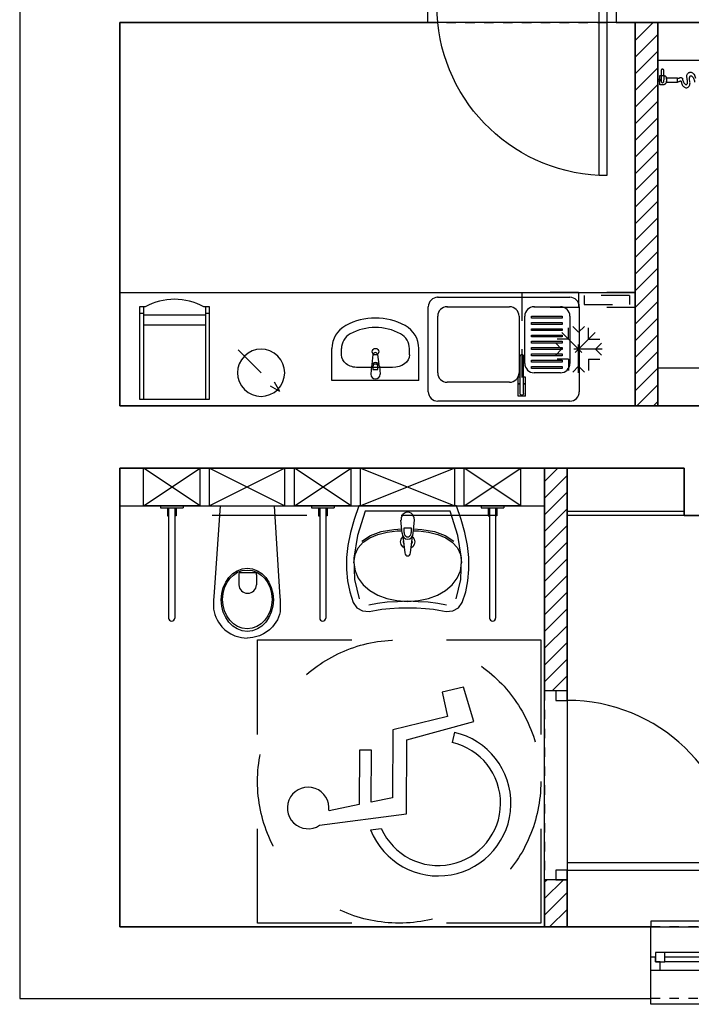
# Model space of a CAD drawing. Header units: millimetres. Extents: x 599892 to 1424040, y -105982 to -25022.
# Tile 2 of 25: x 601873 to 602229, y -27607 to -27085. Entities that reach past the tile are written whole.
import ezdxf

# ---------------------------------------------------------------- set-up
doc = ezdxf.new("R2010")
doc.units = ezdxf.units.MM
doc.header["$MEASUREMENT"] = 0
doc.linetypes.add('Przerywana 1_100', pattern=[100, 50, -50])
doc.linetypes.add('Przerywana_bardzo drobna', pattern=[30, 15, -15])
for name, color, linetype, lineweight in [('Drzwi ArchiCAD', 7, 'Continuous', 25), ('Drzwi ArchiCAD_Nr_pióra__21', 7, 'Continuous', 25), ('Drzwi ArchiCAD_Nr_pióra__3', 7, 'Continuous', 25), ('Drzwi ArchiCAD_Nr_pióra__4', 7, 'Continuous', 25), ('Drzwi ArchiCAD_Nr_pióra__82', 7, 'Continuous', 25), ('Okna ArchiCADa', 7, 'Continuous', 25), ('Okna ArchiCADa_Nr_pióra__21', 7, 'Continuous', 25), ('Okna ArchiCADa_Nr_pióra__24', 7, 'Continuous', 25), ('Okna ArchiCADa_Nr_pióra__4', 7, 'Continuous', 25), ('Okna ArchiCADa_Nr_pióra__82', 7, 'Continuous', 25), ('Opisy', 7, 'Continuous', 25), ('Wyposażenie_Nr_pióra__43', 7, 'Continuous', 25), ('Ściany_Nr_pióra__20', 7, 'Continuous', 25), ('Ściany_Nr_pióra__21', 7, 'Continuous', 25), ('Ściany_Nr_pióra__82', 7, 'Continuous', 25)]:
    doc.layers.add(name, color=color, linetype=linetype, lineweight=lineweight)
pattern_1 = [(45, (600207.518, -59625.8733), (-4.4194174, 4.4194174), [])]

# ---------------------------------------------------------------- blocks, each defined once
blk = doc.blocks.new('O1 rozwierane 13_3')
at = {"layer": 'Okna ArchiCADa_Nr_pióra__21', "linetype": 'Continuous'}
for p, q in [((-575, 0), (-575, -70)), ((575, 0), (575, -70))]:
    blk.add_line(p, q, dxfattribs=at)
at = {"layer": 'Okna ArchiCADa_Nr_pióra__24', "linetype": 'Continuous'}
for p, q in [((-575, 150), (-575, 180)), ((-575, 180), (575, 180)), ((575, 180), (575, 150)), ((525, 0), (-525, 0)), ((-500, -45), (500, -45)), ((-500, -70), (500, -70)), ((-500, -95), (500, -95)), ((-500, -95), (500, -95)), ((-575, -230), (-575, -260)), ((-575, -260), (575, -260)), ((575, -260), (575, -230))]:
    blk.add_line(p, q, dxfattribs=at)
at = {"layer": 'Okna ArchiCADa_Nr_pióra__4', "linetype": 'Continuous'}
for p, q in [((-525, 0), (-575, 0)), ((-525, -45), (-525, 0)), ((575, 0), (525, 0)), ((525, 0), (525, -45)), ((-550, -70), (-550, -45)), ((-550, -45), (-525, -45)), ((-500, -45), (-550, -45)), ((-550, -45), (-550, -95)), ((-500, -95), (-500, -45)), ((550, -45), (500, -45)), ((500, -45), (500, -95)), ((525, -45), (550, -45)), ((550, -45), (550, -70)), ((550, -95), (550, -45)), ((-575, -70), (-550, -70)), ((-550, -95), (-500, -95)), ((500, -95), (550, -95)), ((550, -70), (575, -70))]:
    blk.add_line(p, q, dxfattribs=at)
at = {"layer": 'Okna ArchiCADa_Nr_pióra__82', "linetype": 'Przerywana 1_100'}
for p, q in [((-575, 150), (575, 150)), ((-575, -230), (575, -230))]:
    blk.add_line(p, q, dxfattribs=at)
blk = doc.blocks.new('D1 Drzwi proste 13_22')
at = {"layer": 'Drzwi ArchiCAD_Nr_pióra__21', "linetype": 'Continuous'}
for p, q in [((-500, -80), (-500, 0)), ((500, -80), (500, 0))]:
    blk.add_line(p, q, dxfattribs=at)
at = {"layer": 'Drzwi ArchiCAD_Nr_pióra__3', "linetype": 'Continuous'}
blk.add_arc((450, 0), 900, 92.5473, 180, dxfattribs=at)
at = {"layer": 'Drzwi ArchiCAD_Nr_pióra__4', "linetype": 'Continuous'}
for p, q in [((450, 900), (410, 900)), ((410, 900), (410, 0)), ((450, 0), (450, 900)), ((-450, 0), (-500, 0)), ((-500, 0), (-500, -80)), ((-450, -80), (-450, 0)), ((410, 0), (450, 0)), ((500, 0), (450, 0)), ((450, 0), (450, -80)), ((500, -80), (500, 0)), ((-500, -80), (-450, -80)), ((450, -80), (500, -80))]:
    blk.add_line(p, q, dxfattribs=at)
at = {"layer": 'Drzwi ArchiCAD_Nr_pióra__82', "linetype": 'Przerywana 1_100'}
for p, q in [((-500, 90), (500, 90)), ((-500, -80), (500, -80))]:
    blk.add_line(p, q, dxfattribs=at)
blk = doc.blocks.new('D1 Drzwi proste 13_19')
at = {"layer": 'Drzwi ArchiCAD_Nr_pióra__21', "linetype": 'Continuous'}
for p, q in [((-500, 0), (-500, -60)), ((500, 0), (500, -60))]:
    blk.add_line(p, q, dxfattribs=at)
at = {"layer": 'Drzwi ArchiCAD_Nr_pióra__3', "linetype": 'Continuous'}
blk.add_arc((450, 0), 900, 92.5473, 180, dxfattribs=at)
at = {"layer": 'Drzwi ArchiCAD_Nr_pióra__4', "linetype": 'Continuous'}
for p, q in [((450, 900), (410, 900)), ((410, 900), (410, 0)), ((450, 0), (450, 900)), ((-450, 0), (-500, 0)), ((-500, 0), (-500, -60)), ((-450, -60), (-450, 0)), ((410, 0), (450, 0)), ((500, 0), (450, 0)), ((450, 0), (450, -60)), ((500, -60), (500, 0)), ((-500, -60), (-450, -60)), ((450, -60), (500, -60))]:
    blk.add_line(p, q, dxfattribs=at)
at = {"layer": 'Drzwi ArchiCAD_Nr_pióra__82', "linetype": 'Przerywana 1_100'}
for p, q in [((-500, 0), (500, 0)), ((-500, -120), (500, -120))]:
    blk.add_line(p, q, dxfattribs=at)

msp = doc.modelspace()

# ---------------------------------------------------------------- hatches: boundary and pattern name
at = {"layer": 'Ściany_Nr_pióra__20', "linetype": 'Continuous'}
h = msp.add_hatch(dxfattribs=at)
h.set_pattern_fill('Bloczki_ceramiczne', color=256, scale=0.1, angle=90, style=0, pattern_type=2)
h.set_pattern_definition(pattern_1)
h.paths.add_polyline_path([(602210.81, -27289.97), (602210.81, -27086.97), (602198.81, -27086.97), (602198.81, -27289.97)])
h = msp.add_hatch(dxfattribs=at)
h.set_pattern_fill('Bloczki_ceramiczne', color=256, scale=0.1, angle=90, style=0, pattern_type=2)
h.set_pattern_definition(pattern_1)
h.paths.add_polyline_path([(602150.81, -27322.97), (602150.81, -27440.97), (602156.81, -27440.97), (602162.81, -27440.97), (602162.81, -27322.97)])
h = msp.add_hatch(dxfattribs=at)
h.set_pattern_fill('Bloczki_ceramiczne', color=256, scale=0.1, angle=90, style=0, pattern_type=2)
h.set_pattern_definition(pattern_1)
h.paths.add_polyline_path([(602150.81, -27565.97), (602162.81, -27565.97), (602162.81, -27540.97), (602156.81, -27540.97), (602150.81, -27540.97)])

# ---------------------------------------------------------------- linework, layer by layer
at = {"layer": 'Opisy', "linetype": 'Continuous'}
for p, q in [((602198.81, -27086.97), (601925.81, -27086.97)), ((601925.81, -27086.97), (601925.81, -27289.97)), ((602198.81, -27289.97), (602198.81, -27086.97)), ((602210.81, -27086.97), (602210.81, -27289.97)), ((602315.81, -27086.97), (602210.81, -27086.97)), ((601925.81, -27289.97), (602198.81, -27289.97)), ((602210.81, -27289.97), (602315.81, -27289.97)), ((602150.81, -27322.97), (601925.81, -27322.97)), ((601925.81, -27322.97), (601925.81, -27565.97)), ((602150.81, -27565.97), (602150.81, -27322.97)), ((602224.81, -27322.97), (602162.81, -27322.97)), ((602162.81, -27322.97), (602162.81, -27565.97)), ((602224.81, -27347.97), (602224.81, -27322.97)), ((602259.81, -27347.97), (602224.81, -27347.97)), ((601925.81, -27565.97), (602150.81, -27565.97)), ((602162.81, -27565.97), (602363.81, -27565.97))]:
    msp.add_line(p, q, dxfattribs=at)
at = {"layer": 'Wyposażenie_Nr_pióra__43', "linetype": 'Continuous'}
for p, q in [((602315.81, -27106.97), (602210.81, -27106.97)), ((602210.81, -27117.97), (602210.81, -27116.97)), ((602210.81, -27116.97), (602211.81, -27116.97)), ((602211.81, -27117.97), (602210.81, -27117.97)), ((602211.81, -27116.97), (602211.81, -27117.97)), ((602221.31, -27116.47), (602215.31, -27116.47)), ((602215.31, -27116.47), (602215.31, -27118.47)), ((602215.31, -27118.47), (602221.31, -27118.47)), ((602221.31, -27118.47), (602221.31, -27116.47)), ((601925.81, -27229.97), (602198.81, -27229.97)), ((602094.21, -27232.47), (602164.21, -27232.47)), ((601939.19, -27237.61), (601936.31, -27237.61)), ((601936.31, -27237.61), (601936.31, -27286.47)), ((601938.31, -27237.61), (601938.31, -27286.47)), ((601939.19, -27237.61), (601939.19, -27237.61)), ((601973.31, -27237.61), (601970.42, -27237.61)), ((601971.31, -27237.61), (601971.31, -27286.47)), ((601973.31, -27286.47), (601973.31, -27237.61)), ((602089.21, -27282.47), (602089.21, -27237.47)), ((602099.21, -27237.47), (602132.31, -27237.47)), ((602145.31, -27237.47), (602159.21, -27237.47)), ((602169.21, -27237.47), (602169.21, -27282.47)), ((601936.31, -27240.86), (601938.31, -27240.86)), ((601971.31, -27241.98), (601938.31, -27241.98)), ((601971.31, -27240.86), (601973.31, -27240.86)), ((602094.21, -27272.47), (602094.21, -27242.47)), ((602137.31, -27242.47), (602137.31, -27272.47)), ((602140.31, -27267.47), (602140.31, -27242.47)), ((602143.81, -27242.47), (602160.21, -27242.47)), ((602143.81, -27243.47), (602143.81, -27242.47)), ((602160.21, -27243.47), (602143.81, -27243.47)), ((602160.21, -27242.47), (602160.21, -27243.47)), ((602164.21, -27242.47), (602164.21, -27267.47)), ((601971.31, -27247.31), (601938.31, -27247.31)), ((602143.81, -27245.8), (602160.21, -27245.8)), ((602143.81, -27246.8), (602143.81, -27245.8)), ((602160.21, -27246.8), (602143.81, -27246.8)), ((602143.81, -27249.14), (602160.21, -27249.14)), ((602143.81, -27250.14), (602143.81, -27249.14)), ((602160.21, -27250.14), (602143.81, -27250.14)), ((602160.21, -27245.8), (602160.21, -27246.8)), ((602160.21, -27249.14), (602160.21, -27250.14)), ((602143.81, -27252.47), (602160.21, -27252.47)), ((602143.81, -27253.47), (602143.81, -27252.47)), ((602160.21, -27253.47), (602143.81, -27253.47)), ((602160.21, -27252.47), (602160.21, -27253.47)), ((602000.68, -27272.45), (601988.53, -27260.29)), ((602038.21, -27276.47), (602038.21, -27259.67)), ((602043.21, -27263.03), (602043.21, -27259.67)), ((602079.21, -27263.03), (602079.21, -27259.67)), ((602084.21, -27276.47), (602084.21, -27259.67)), ((602143.81, -27255.8), (602160.21, -27255.8)), ((602143.81, -27256.8), (602143.81, -27255.8)), ((602160.21, -27256.8), (602143.81, -27256.8)), ((602143.81, -27259.14), (602160.21, -27259.14)), ((602143.81, -27260.14), (602143.81, -27259.14)), ((602160.21, -27260.14), (602143.81, -27260.14)), ((602160.21, -27255.8), (602160.21, -27256.8)), ((602160.21, -27259.14), (602160.21, -27260.14)), ((602059.43, -27268.05), (602060.1, -27262.76)), ((602062.32, -27262.76), (602062.98, -27268.05)), ((602137.97, -27263.35), (602137.91, -27263.66)), ((602137.91, -27282.92), (602137.91, -27263.66)), ((602138.13, -27263.08), (602137.97, -27263.35)), ((602138.37, -27262.88), (602138.13, -27263.08)), ((602138.67, -27262.78), (602138.37, -27262.88)), ((602138.98, -27262.79), (602138.67, -27262.78)), ((602139.27, -27262.9), (602138.98, -27262.79)), ((602139.51, -27263.1), (602139.27, -27262.9)), ((602139.66, -27263.38), (602139.51, -27263.1)), ((602139.71, -27263.69), (602139.66, -27263.38)), ((602139.71, -27282.23), (602139.71, -27263.69)), ((602143.81, -27262.47), (602160.21, -27262.47)), ((602143.81, -27263.47), (602143.81, -27262.47)), ((602160.21, -27263.47), (602143.81, -27263.47)), ((602143.81, -27265.8), (602160.21, -27265.8)), ((602143.81, -27266.8), (602143.81, -27265.8)), ((602160.21, -27262.47), (602160.21, -27263.47)), ((602160.21, -27265.8), (602160.21, -27266.8)), ((602052.1, -27269.7), (602052.1, -27269.7)), ((602070.32, -27269.7), (602052.1, -27269.7)), ((602059.11, -27269.01), (602058.71, -27273.2)), ((602059.85, -27269.22), (602059.85, -27270.71)), ((602059.85, -27270.71), (602062.57, -27270.71)), ((602062.57, -27270.71), (602062.57, -27269.22)), ((602063.31, -27269.01), (602063.71, -27273.2)), ((602160.21, -27266.8), (602143.81, -27266.8)), ((602143.81, -27269.14), (602160.21, -27269.14)), ((602143.81, -27270.14), (602143.81, -27269.14)), ((602160.21, -27270.14), (602143.81, -27270.14)), ((602160.21, -27269.14), (602160.21, -27270.14)), ((602315.81, -27269.97), (602210.81, -27269.97)), ((602137.91, -27274.77), (602136.84, -27274.77)), ((602136.84, -27278.27), (602136.84, -27274.77)), ((602140.78, -27274.77), (602139.71, -27274.77)), ((602140.78, -27278.27), (602140.78, -27274.77)), ((602159.21, -27272.47), (602145.31, -27272.47)), ((602010.6, -27282.36), (602005.63, -27279.61)), ((602010.6, -27282.36), (602007.84, -27277.4)), ((602084.21, -27276.47), (602038.21, -27276.47)), ((602132.31, -27277.47), (602099.21, -27277.47)), ((602136.81, -27278.37), (602137.91, -27278.37)), ((602136.81, -27284.87), (602136.81, -27278.37)), ((602137.91, -27278.27), (602136.84, -27278.27)), ((602140.78, -27278.27), (602139.71, -27278.27)), ((602139.71, -27278.37), (602140.8, -27278.37)), ((602140.8, -27284.87), (602140.8, -27278.37)), ((601936.31, -27286.47), (601973.31, -27286.47)), ((602140.8, -27284.87), (602136.81, -27284.87)), ((602137.91, -27283.47), (602137.91, -27282.92)), ((602137.96, -27283.78), (602137.91, -27283.47)), ((602138.12, -27284.05), (602137.96, -27283.78)), ((602138.36, -27284.25), (602138.12, -27284.05)), ((602138.65, -27284.36), (602138.36, -27284.25)), ((602138.96, -27284.36), (602138.65, -27284.36)), ((602139.26, -27284.25), (602138.96, -27284.36)), ((602139.5, -27284.05), (602139.26, -27284.25)), ((602139.65, -27283.78), (602139.5, -27284.05)), ((602139.71, -27283.47), (602139.65, -27283.78)), ((602139.71, -27283.47), (602139.71, -27282.23)), ((602164.21, -27287.47), (602094.21, -27287.47)), ((601938.31, -27342.97), (601938.31, -27322.97)), ((601968.31, -27322.97), (601938.31, -27322.97)), ((601938.31, -27342.97), (601968.31, -27322.97)), ((601968.31, -27342.97), (601938.31, -27322.97)), ((601968.31, -27342.97), (601968.31, -27322.97)), ((602013.31, -27322.97), (601973.31, -27342.97)), ((601973.31, -27342.97), (601973.31, -27322.97)), ((601973.31, -27322.97), (602013.31, -27342.97)), ((601973.31, -27322.97), (602013.31, -27322.97)), ((602013.31, -27342.97), (602013.31, -27322.97)), ((602018.31, -27342.97), (602018.31, -27322.97)), ((602048.31, -27322.97), (602018.31, -27322.97)), ((602018.31, -27342.97), (602048.31, -27322.97)), ((602048.31, -27342.97), (602018.31, -27322.97)), ((602048.31, -27342.97), (602048.31, -27322.97)), ((602103.31, -27322.97), (602053.31, -27342.97)), ((602053.31, -27342.97), (602053.31, -27322.97)), ((602053.31, -27322.97), (602103.31, -27342.97)), ((602053.31, -27322.97), (602103.31, -27322.97)), ((602103.31, -27342.97), (602103.31, -27322.97)), ((602108.31, -27342.97), (602108.31, -27322.97)), ((602138.31, -27322.97), (602108.31, -27322.97)), ((602108.31, -27342.97), (602138.31, -27322.97)), ((602138.31, -27342.97), (602108.31, -27322.97)), ((602138.31, -27342.97), (602138.31, -27322.97)), ((601925.81, -27342.97), (602150.81, -27342.97)), ((601968.31, -27342.97), (601938.31, -27342.97)), ((601947.31, -27342.97), (601947.31, -27343.97)), ((601947.31, -27342.97), (601959.31, -27342.97)), ((601947.31, -27343.97), (601959.31, -27343.97)), ((601951.01, -27343.97), (601951.01, -27348.29)), ((601951.31, -27343.97), (601951.31, -27348.29)), ((601951.71, -27343.97), (601951.71, -27402.37)), ((601954.91, -27343.97), (601954.91, -27402.37)), ((601955.31, -27343.97), (601955.31, -27348.29)), ((601955.61, -27343.97), (601955.61, -27348.29)), ((601959.31, -27342.97), (601959.31, -27343.97)), ((601973.31, -27342.97), (602013.31, -27342.97)), ((601979.05, -27342.97), (601975.81, -27388.67)), ((601979.05, -27342.97), (602007.57, -27342.97)), ((602007.57, -27342.97), (602010.46, -27388.68)), ((602048.31, -27342.97), (602018.31, -27342.97)), ((602027.31, -27342.97), (602027.31, -27343.97)), ((602027.31, -27342.97), (602039.31, -27342.97)), ((602027.31, -27343.97), (602039.31, -27343.97)), ((602031.01, -27343.97), (602031.01, -27348.29)), ((602031.31, -27343.97), (602031.31, -27348.29)), ((602031.71, -27343.97), (602031.71, -27402.37)), ((602034.91, -27343.97), (602034.91, -27402.37)), ((602035.31, -27343.97), (602035.31, -27348.29)), ((602035.61, -27343.97), (602035.61, -27348.29)), ((602039.31, -27342.97), (602039.31, -27343.97)), ((602052.5, -27342.97), (602049.92, -27350.18)), ((602078.31, -27342.97), (602052.5, -27342.97)), ((602103.31, -27342.97), (602053.31, -27342.97)), ((602104.11, -27342.97), (602078.31, -27342.97)), ((602106.69, -27350.18), (602104.11, -27342.97)), ((602138.31, -27342.97), (602108.31, -27342.97)), ((602117.31, -27342.97), (602117.31, -27343.97)), ((602117.31, -27342.97), (602129.31, -27342.97)), ((602117.31, -27343.97), (602129.31, -27343.97)), ((602121.01, -27343.97), (602121.01, -27348.29)), ((602121.31, -27343.97), (602121.31, -27348.29)), ((602121.71, -27343.97), (602121.71, -27402.37)), ((602124.91, -27343.97), (602124.91, -27402.37)), ((602125.31, -27343.97), (602125.31, -27348.29)), ((602125.61, -27343.97), (602125.61, -27348.29)), ((602129.31, -27342.97), (602129.31, -27343.97)), ((601951.01, -27348.29), (601951.31, -27348.29)), ((601951.31, -27348.29), (601951.71, -27348.29)), ((601955.61, -27348.29), (601954.91, -27348.29)), ((602031.01, -27348.29), (602031.31, -27348.29)), ((602031.31, -27348.29), (602031.71, -27348.29)), ((602035.61, -27348.29), (602034.91, -27348.29)), ((602055.8, -27345.77), (602051.72, -27358.62)), ((602078.31, -27345.77), (602055.8, -27345.77)), ((602100.81, -27345.77), (602078.31, -27345.77)), ((602104.89, -27358.62), (602100.81, -27345.77)), ((602121.01, -27348.29), (602121.31, -27348.29)), ((602121.31, -27348.29), (602121.71, -27348.29)), ((602125.61, -27348.29), (602124.91, -27348.29)), ((602224.81, -27345.97), (602162.81, -27345.97)), ((602224.81, -27347.97), (602162.81, -27347.97)), ((602049.92, -27350.18), (602047.96, -27357.14)), ((602075.34, -27357.44), (602074.77, -27350.45)), ((602081.27, -27357.44), (602081.84, -27350.45)), ((602108.65, -27357.14), (602106.69, -27350.18)), ((602047.96, -27357.14), (602046.62, -27363.86)), ((602051.72, -27358.62), (602049.85, -27370.71)), ((602054.05, -27361.71), (602058.56, -27358.68)), ((602058.31, -27359.9), (602062.55, -27358.14)), ((602058.56, -27358.68), (602064.3, -27356.6)), ((602062.55, -27358.14), (602067.39, -27356.93)), ((602064.3, -27356.6), (602071, -27355.39)), ((602067.39, -27356.93), (602072.7, -27356.23)), ((602071, -27355.39), (602075.16, -27355.18)), ((602072.7, -27356.23), (602075.23, -27356.13)), ((602074.85, -27360.53), (602075.66, -27359.33)), ((602075.66, -27359.33), (602075.82, -27359.22)), ((602075.8, -27359.02), (602076.74, -27367.85)), ((602076.39, -27357.08), (602076.39, -27354.6)), ((602076.39, -27354.6), (602080.23, -27354.6)), ((602079.88, -27367.85), (602080.81, -27359.02)), ((602080.23, -27354.6), (602080.23, -27357.08)), ((602080.79, -27359.22), (602080.96, -27359.33)), ((602080.96, -27359.33), (602081.76, -27360.53)), ((602081.38, -27356.13), (602084.04, -27356.23)), ((602081.46, -27355.17), (602085.75, -27355.39)), ((602084.04, -27356.23), (602089.36, -27356.93)), ((602085.75, -27355.39), (602092.45, -27356.6)), ((602089.36, -27356.93), (602094.2, -27358.14)), ((602092.45, -27356.6), (602098.19, -27358.68)), ((602094.2, -27358.14), (602098.43, -27359.9)), ((602098.19, -27358.68), (602102.7, -27361.71)), ((602106.76, -27370.71), (602104.89, -27358.62)), ((602109.99, -27363.86), (602108.65, -27357.14)), ((602046.62, -27363.86), (602045.91, -27370.35)), ((602052.14, -27365.19), (602054.8, -27362.23)), ((602054.8, -27362.23), (602058.31, -27359.9)), ((602074.56, -27361.98), (602074.85, -27360.53)), ((602074.85, -27363.44), (602074.56, -27361.98)), ((602075.66, -27364.64), (602074.85, -27363.44)), ((602076.46, -27365.17), (602075.66, -27364.64)), ((602076.01, -27361.98), (602076.08, -27361.63)), ((602076.19, -27362.88), (602076.01, -27361.98)), ((602076.22, -27362.92), (602076.19, -27362.88)), ((602080.96, -27364.64), (602080.16, -27365.17)), ((602080.43, -27362.88), (602080.4, -27362.92)), ((602080.61, -27361.98), (602080.43, -27362.88)), ((602080.54, -27361.63), (602080.61, -27361.98)), ((602081.76, -27363.44), (602080.96, -27364.64)), ((602081.76, -27360.53), (602082.06, -27361.98)), ((602082.06, -27361.98), (602081.76, -27363.44)), ((602098.43, -27359.9), (602101.95, -27362.23)), ((602101.95, -27362.23), (602104.61, -27365.19)), ((602110.7, -27370.35), (602109.99, -27363.86)), ((602049.86, -27373.11), (602050.45, -27368.8)), ((602050.45, -27368.8), (602052.14, -27365.19)), ((602104.61, -27365.19), (602106.3, -27368.8)), ((602106.3, -27368.8), (602106.89, -27373.11)), ((602045.91, -27370.35), (602045.83, -27376.62)), ((602049.85, -27370.71), (602050.17, -27381.96)), ((602049.86, -27373.11), (602050.45, -27377.39)), ((602106.29, -27377.39), (602106.89, -27373.11)), ((602106.44, -27381.96), (602106.76, -27370.71)), ((602110.78, -27376.62), (602110.7, -27370.35)), ((601988.87, -27379.48), (601988.87, -27384.74)), ((601989.81, -27378.19), (601997.31, -27378.19)), ((601998.25, -27379.48), (601998.25, -27384.74)), ((602045.83, -27376.62), (602046.39, -27382.66)), ((602050.45, -27377.39), (602052.13, -27381.3)), ((602104.6, -27381.3), (602106.29, -27377.39)), ((602110.22, -27382.66), (602110.78, -27376.62)), ((602046.39, -27382.66), (602047.59, -27388.48)), ((602050.17, -27381.96), (602052.63, -27392.25)), ((602052.13, -27381.3), (602054.77, -27384.78)), ((602054.77, -27384.78), (602058.27, -27387.76)), ((602098.39, -27387.76), (602101.92, -27384.78)), ((602101.92, -27384.78), (602104.6, -27381.3)), ((602103.98, -27392.25), (602106.44, -27381.96)), ((602109.03, -27388.48), (602110.22, -27382.66)), ((601975.81, -27388.67), (601975.49, -27393.11)), ((602010.46, -27388.68), (602010.83, -27393.11)), ((602047.59, -27388.48), (602049.42, -27394.09)), ((602058.27, -27387.76), (602062.49, -27390.19)), ((602062.49, -27390.19), (602067.32, -27392.01)), ((602089.29, -27392.01), (602094.14, -27390.19)), ((602094.14, -27390.19), (602098.39, -27387.76)), ((602107.19, -27394.09), (602109.03, -27388.48)), ((601975.49, -27393.11), (601975.54, -27397.66)), ((602010.83, -27393.11), (602010.77, -27397.66)), ((602049.42, -27394.09), (602051.38, -27396.94)), ((602062.4, -27394.61), (602057.69, -27395.48)), ((602067.48, -27394.05), (602062.4, -27394.61)), ((602067.32, -27392.01), (602072.63, -27393.14)), ((602072.83, -27393.71), (602067.48, -27394.05)), ((602072.63, -27393.14), (602078.29, -27393.53)), ((602078.32, -27393.49), (602072.83, -27393.71)), ((602078.29, -27393.53), (602083.97, -27393.14)), ((602083.82, -27393.71), (602078.32, -27393.49)), ((602089.16, -27394.05), (602083.82, -27393.71)), ((602083.97, -27393.14), (602089.29, -27392.01)), ((602094.24, -27394.61), (602089.16, -27394.05)), ((602098.95, -27395.48), (602094.24, -27394.61)), ((602105.23, -27396.94), (602107.19, -27394.09)), ((601975.54, -27397.66), (601975.8, -27399.05)), ((601975.8, -27399.05), (601976.19, -27400.5)), ((601976.19, -27400.5), (601976.71, -27401.9)), ((602010.42, -27400.5), (602009.91, -27401.9)), ((602010.82, -27399.05), (602010.42, -27400.5)), ((602010.77, -27397.66), (602010.82, -27399.05)), ((602051.38, -27396.94), (602054.31, -27398.56)), ((602054.31, -27398.56), (602057.91, -27398.98)), ((602057.91, -27398.98), (602061.84, -27398.25)), ((602061.84, -27398.25), (602064.67, -27397.7)), ((602064.67, -27397.7), (602068.89, -27397.26)), ((602068.89, -27397.26), (602073.71, -27397.01)), ((602073.71, -27397.01), (602078.31, -27396.98)), ((602078.31, -27396.98), (602082.91, -27397.01)), ((602082.91, -27397.01), (602087.72, -27397.26)), ((602087.72, -27397.26), (602091.95, -27397.7)), ((602091.95, -27397.7), (602094.77, -27398.25)), ((602094.77, -27398.25), (602098.71, -27398.98)), ((602098.71, -27398.98), (602102.3, -27398.56)), ((602102.3, -27398.56), (602105.23, -27396.94)), ((601976.71, -27401.9), (601977.34, -27403.26)), ((601977.34, -27403.26), (601978.08, -27404.56)), ((601978.08, -27404.56), (601978.94, -27405.8)), ((601978.94, -27405.8), (601979.89, -27406.96)), ((602007.68, -27405.8), (602006.72, -27406.96)), ((602008.53, -27404.56), (602007.68, -27405.8)), ((602009.28, -27403.26), (602008.53, -27404.56)), ((602009.91, -27401.9), (602009.28, -27403.26)), ((601979.89, -27406.96), (601981.54, -27408.57)), ((601981.54, -27408.57), (601983.31, -27409.91)), ((601983.31, -27409.91), (601984.6, -27410.7)), ((601984.6, -27410.7), (601986.77, -27411.75)), ((601986.77, -27411.75), (601988.24, -27412.22)), ((601999.85, -27411.75), (601998.38, -27412.22)), ((602002.02, -27410.7), (601999.85, -27411.75)), ((602003.31, -27409.91), (602002.02, -27410.7)), ((602005.08, -27408.57), (602003.31, -27409.91)), ((602006.72, -27406.96), (602005.08, -27408.57)), ((601988.24, -27412.22), (601990.29, -27412.7)), ((601990.29, -27412.7), (601991.79, -27412.89)), ((601991.79, -27412.89), (601993.31, -27412.97)), ((601994.82, -27412.89), (601993.31, -27412.97)), ((601996.33, -27412.7), (601994.82, -27412.89)), ((601998.38, -27412.22), (601996.33, -27412.7)), ((602107.8, -27438.97), (602096.61, -27441.72)), ((602096.61, -27441.72), (602099.4, -27454.55)), ((602113.32, -27457.18), (602107.8, -27438.97)), ((602099.4, -27454.55), (602070.45, -27461.67)), ((602077.88, -27466.83), (602113.32, -27457.18)), ((602070.45, -27461.67), (602070.3, -27497.57)), ((602103.03, -27462.91), (602101.82, -27468.28)), ((602077.72, -27506), (602077.88, -27466.83)), ((602052.82, -27472.32), (602052.7, -27501.17)), ((602059.13, -27472.35), (602052.82, -27472.32)), ((602059.02, -27499.88), (602059.13, -27472.35)), ((602070.3, -27497.57), (602059.02, -27499.88)), ((602052.7, -27501.17), (602036.73, -27504.43)), ((602031.62, -27512.17), (602077.72, -27506)), ((602058.7, -27514.64), (602064.35, -27513.88))]:
    msp.add_line(p, q, dxfattribs=at)
at = {"layer": 'Wyposażenie_Nr_pióra__43', "linetype": 'Przerywana_bardzo drobna'}
for p, q in [((602138.81, -27229.97), (602138.81, -27289.97)), ((602198.81, -27229.97), (602138.81, -27229.97)), ((602168.81, -27229.97), (602168.81, -27237.97)), ((602171.81, -27231.57), (602171.81, -27236.37)), ((602195.81, -27231.57), (602171.81, -27231.57)), ((602195.81, -27231.57), (602195.81, -27236.37)), ((602198.81, -27229.97), (602198.81, -27289.97)), ((602198.81, -27237.97), (602138.81, -27237.97)), ((602171.81, -27236.37), (602195.81, -27236.37)), ((602163.5, -27254.67), (602163.5, -27248.65)), ((602168.81, -27250.97), (602165.7, -27247.86)), ((602168.81, -27272.47), (602168.81, -27247.47)), ((602168.81, -27250.97), (602171.91, -27247.86)), ((602174.11, -27254.67), (602174.11, -27248.65)), ((602163.5, -27254.67), (602157.49, -27254.67)), ((602177.65, -27251.13), (602159.97, -27268.81)), ((602159.97, -27251.13), (602177.65, -27268.81)), ((602174.11, -27254.67), (602180.13, -27254.67)), ((602181.31, -27259.97), (602156.31, -27259.97)), ((602159.81, -27259.97), (602156.7, -27256.86)), ((602159.81, -27259.97), (602156.7, -27263.08)), ((602177.81, -27259.97), (602180.91, -27256.86)), ((602177.81, -27259.97), (602180.91, -27263.08)), ((602163.5, -27265.27), (602157.49, -27265.27)), ((602163.5, -27265.27), (602163.5, -27271.29)), ((602174.11, -27265.27), (602180.13, -27265.27)), ((602174.11, -27265.27), (602174.11, -27271.29)), ((602168.81, -27268.97), (602165.7, -27272.08)), ((602168.81, -27268.97), (602171.91, -27272.08)), ((602198.81, -27289.97), (602138.81, -27289.97))]:
    msp.add_line(p, q, dxfattribs=at)
at = {"layer": 'Wyposażenie_Nr_pióra__43', "linetype": 'Przerywana 1_100'}
for p, q in [((601998.81, -27563.97), (601998.81, -27413.97)), ((601998.81, -27413.97), (602148.81, -27413.97)), ((602148.81, -27413.97), (602148.81, -27563.97)), ((602148.81, -27563.97), (601998.81, -27563.97))]:
    msp.add_line(p, q, dxfattribs=at)
at = {"layer": 'Wyposażenie_Nr_pióra__43', "linetype": 'Continuous'}
msp.add_circle((602061.21, -27261.28), 1.75, dxfattribs=at)
at = {"layer": 'Wyposażenie_Nr_pióra__43', "linetype": 'Przerywana 1_100'}
msp.add_circle((602073.81, -27488.97), 75, dxfattribs=at)
at = {"layer": 'Wyposażenie_Nr_pióra__43', "linetype": 'Continuous'}
for centre, radius, start, end in [((601954.81, -27265.41), 31.88, 60.6809, 119.3193), ((602094.21, -27237.47), 5, 90, 180), ((602164.21, -27237.47), 5, 0, 90), ((602099.21, -27242.47), 5, 90, 180), ((602132.31, -27242.47), 5, 0, 90), ((602145.31, -27242.47), 5, 90, 180), ((602159.21, -27242.47), 5, 0, 90), ((602061.21, -27276.47), 33, 61.5254, 118.4746), ((602052.1, -27259.67), 13.89, 118.4746, 180), ((602061.21, -27276.47), 28, 61.5254, 118.4746), ((602070.32, -27259.67), 13.89, 0, 61.5254), ((602052.1, -27259.67), 8.89, 118.4746, 180), ((602070.32, -27259.67), 8.89, 0, 61.5254), ((602000.68, -27272.45), 12.5, 315, 135), ((602000.68, -27272.45), 12.5, 135, 315), ((602061.21, -27262.9), 1.12, 7.1389, 172.8611), ((602061.21, -27269.2), 2.11, 5.1696, 174.8304), ((602061.21, -27269.22), 1.36, 0, 180), ((602145.31, -27267.47), 5, 180, 270), ((602159.21, -27267.47), 5, 270, 0), ((602061.21, -27273.2), 2.5, 180, 0), ((602099.21, -27272.47), 5, 180, 270), ((602132.31, -27272.47), 5, 270, 0), ((602094.21, -27282.47), 5, 180, 270), ((602164.21, -27282.47), 5, 270, 0), ((601990.06, -27379.36), 1.2, 102.2339, 185.8899), ((601997.05, -27379.36), 1.2, 354.1101, 77.7661), ((601993.56, -27384.51), 4.7, 182.8022, 357.1978), ((601953.31, -27402.37), 1.6, 180, 0), ((602033.31, -27402.37), 1.6, 180, 0), ((602123.31, -27402.37), 1.6, 180, 0)]:
    msp.add_arc(centre, radius, start, end, dxfattribs=at)
at = {"layer": 'Wyposażenie_Nr_pióra__43', "linetype": 'Continuous', "extrusion": (0, 0, -1)}
for centre, start_param, end_param in [((602052.1, -27263.03), 1.570796, 3.141593), ((602070.32, -27263.03), 0, 1.570796)]:
    msp.add_ellipse(centre, major_axis=(8.89, 0), ratio=0.750558, start_param=start_param, end_param=end_param, dxfattribs=at)
at = {"layer": 'Wyposażenie_Nr_pióra__43', "linetype": 'Continuous'}
for centre, major_axis, ratio, start_param, end_param in [((602078.31, -27350.45), (0, 4.17), 0.847826, 4.712389, 7.853982), ((602078.31, -27357.12), (0, 3.51), 0.847826, 1.661023, 4.622162), ((602078.31, -27357.08), (0, 2.27), 0.847826, 1.570796, 4.712389), ((602078.31, -27367.62), (0, 1.86), 0.847826, 1.695394, 4.587791), ((602094.51, -27500.47), (0, 38.51), 0.999933, 1.947533, 6.059917), ((602094.51, -27500.47), (0, 33.01), 0.999933, 1.989195, 6.059917), ((602025.56, -27502.98), (0, 11), 0.999933, 4.583801, 10.008202)]:
    msp.add_ellipse(centre, major_axis=major_axis, ratio=ratio, start_param=start_param, end_param=end_param, dxfattribs=at)
for centre, major_axis, ratio in [((601993.36, -27392.72), (0, -16.75), 0.823529), ((601993.36, -27392.47), (0, -15.54), 0.845174)]:
    msp.add_ellipse(centre, major_axis=major_axis, ratio=ratio, dxfattribs=at)
for points, knots in [([(602213.31, -27118.97), (602213.22, -27118.97), (602213.13, -27118.91), (602213.07, -27118.84), (602212.98, -27118.74), (602212.94, -27118.62), (602212.9, -27118.49), (602212.85, -27118.31), (602212.81, -27118.14), (602212.78, -27117.96), (602212.75, -27117.74), (602212.73, -27117.52), (602212.72, -27117.29), (602212.7, -27117.05), (602212.69, -27116.8), (602212.69, -27116.55), (602212.68, -27116.29), (602212.68, -27116.03), (602212.69, -27115.77), (602212.69, -27115.51), (602212.7, -27115.25), (602212.71, -27115), (602212.71, -27114.76), (602212.72, -27114.52), (602212.74, -27114.28), (602212.75, -27114.08), (602212.76, -27113.88), (602212.77, -27113.68), (602212.78, -27113.53), (602212.79, -27113.37), (602212.8, -27113.22), (602212.8, -27113.14), (602212.81, -27113.06), (602212.81, -27112.97)], [0, 0, 0, 0, 1, 1, 1, 2, 2, 2, 3, 3, 3, 4, 4, 4, 5, 5, 5, 6, 6, 6, 7, 7, 7, 8, 8, 8, 9, 9, 9, 10, 10, 10, 11, 11, 11, 11]), ([(602212.81, -27112.97), (602212.81, -27112.88), (602212.81, -27112.8), (602212.81, -27112.71), (602212.81, -27112.63), (602212.81, -27112.55), (602212.81, -27112.48), (602212.81, -27112.41), (602212.81, -27112.33), (602212.82, -27112.26), (602212.82, -27112.2), (602212.82, -27112.14), (602212.83, -27112.08), (602212.84, -27112.02), (602212.84, -27111.97), (602212.85, -27111.92), (602212.86, -27111.87), (602212.87, -27111.83), (602212.89, -27111.78), (602212.9, -27111.74), (602212.92, -27111.71), (602212.94, -27111.67), (602212.95, -27111.64), (602212.97, -27111.61), (602213, -27111.58), (602213.02, -27111.56), (602213.05, -27111.54), (602213.08, -27111.52), (602213.11, -27111.5), (602213.15, -27111.49), (602213.18, -27111.48)], [0, 0, 0, 0, 1, 1, 1, 2, 2, 2, 3, 3, 3, 4, 4, 4, 5, 5, 5, 6, 6, 6, 7, 7, 7, 8, 8, 8, 9, 9, 9, 10, 10, 10, 10]), ([(602213.31, -27111.47), (602213.35, -27111.47), (602213.39, -27111.48), (602213.43, -27111.49), (602213.47, -27111.51), (602213.5, -27111.53), (602213.53, -27111.56)], [0, 0, 0, 0, 1, 1, 1, 2, 2, 2, 2]), ([(602213.81, -27112.97), (602213.81, -27113.06), (602213.81, -27113.14), (602213.82, -27113.22), (602213.83, -27113.37), (602213.84, -27113.53), (602213.84, -27113.68), (602213.86, -27113.88), (602213.87, -27114.08), (602213.88, -27114.28), (602213.89, -27114.52), (602213.9, -27114.76), (602213.91, -27115), (602213.92, -27115.25), (602213.93, -27115.51), (602213.93, -27115.77), (602213.93, -27116.03), (602213.93, -27116.29), (602213.93, -27116.55), (602213.92, -27116.8), (602213.92, -27117.05), (602213.9, -27117.29), (602213.88, -27117.52), (602213.87, -27117.74), (602213.83, -27117.96), (602213.8, -27118.14), (602213.77, -27118.31), (602213.72, -27118.49), (602213.68, -27118.62), (602213.64, -27118.74), (602213.54, -27118.84), (602213.48, -27118.91), (602213.4, -27118.97), (602213.31, -27118.97)], [0, 0, 0, 0, 1, 1, 1, 2, 2, 2, 3, 3, 3, 4, 4, 4, 5, 5, 5, 6, 6, 6, 7, 7, 7, 8, 8, 8, 9, 9, 9, 10, 10, 10, 11, 11, 11, 11]), ([(602213.53, -27111.56), (602213.57, -27111.59), (602213.59, -27111.63), (602213.61, -27111.66), (602213.64, -27111.71), (602213.66, -27111.75), (602213.68, -27111.8), (602213.7, -27111.85), (602213.71, -27111.9), (602213.73, -27111.95), (602213.74, -27112.01), (602213.75, -27112.06), (602213.76, -27112.12), (602213.77, -27112.18), (602213.78, -27112.24), (602213.78, -27112.3), (602213.79, -27112.36), (602213.79, -27112.42), (602213.8, -27112.48), (602213.8, -27112.54), (602213.8, -27112.6), (602213.8, -27112.66), (602213.81, -27112.71), (602213.81, -27112.77), (602213.81, -27112.82), (602213.81, -27112.87), (602213.81, -27112.92), (602213.81, -27112.97)], [2, 2, 2, 2, 3, 3, 3, 4, 4, 4, 5, 5, 5, 6, 6, 6, 7, 7, 7, 8, 8, 8, 9, 9, 9, 10, 10, 10, 11, 11, 11, 11]), ([(602226.31, -27116.47), (602226.22, -27116.18), (602226.17, -27115.88), (602226.16, -27115.57), (602226.16, -27115.31), (602226.18, -27115.04), (602226.25, -27114.79), (602226.31, -27114.56), (602226.41, -27114.34), (602226.53, -27114.15), (602226.65, -27113.96), (602226.8, -27113.8), (602226.97, -27113.66), (602227.13, -27113.53), (602227.31, -27113.43), (602227.51, -27113.36), (602227.7, -27113.29), (602227.91, -27113.26), (602228.12, -27113.26), (602228.34, -27113.26), (602228.56, -27113.3), (602228.76, -27113.38), (602228.99, -27113.46), (602229.2, -27113.59), (602229.39, -27113.74), (602229.61, -27113.92), (602229.8, -27114.13), (602229.97, -27114.36), (602230.17, -27114.64), (602230.33, -27114.95), (602230.45, -27115.27), (602230.61, -27115.65), (602230.73, -27116.06), (602230.81, -27116.47)], [0, 0, 0, 0, 1, 1, 1, 2, 2, 2, 3, 3, 3, 4, 4, 4, 5, 5, 5, 6, 6, 6, 7, 7, 7, 8, 8, 8, 9, 9, 9, 10, 10, 10, 11, 11, 11, 11]), ([(602211.81, -27119.97), (602211.81, -27119.7), (602211.81, -27119.42), (602211.81, -27119.14), (602211.81, -27118.94), (602211.81, -27118.74), (602211.81, -27118.54), (602211.81, -27118.4), (602211.81, -27118.26), (602211.81, -27118.11), (602211.81, -27118.01), (602211.81, -27117.91), (602211.81, -27117.81), (602211.81, -27117.73), (602211.81, -27117.65), (602211.81, -27117.57), (602211.81, -27117.51), (602211.81, -27117.44), (602211.81, -27117.37), (602211.81, -27117.29), (602211.81, -27117.21), (602211.81, -27117.14), (602211.81, -27117.03), (602211.81, -27116.93), (602211.81, -27116.83), (602211.81, -27116.69), (602211.81, -27116.54), (602211.81, -27116.4), (602211.81, -27116.2), (602211.81, -27116), (602211.81, -27115.8), (602211.81, -27115.52), (602211.81, -27115.25), (602211.81, -27114.97)], [0, 0, 0, 0, 1, 1, 1, 2, 2, 2, 3, 3, 3, 4, 4, 4, 5, 5, 5, 6, 6, 6, 7, 7, 7, 8, 8, 8, 9, 9, 9, 10, 10, 10, 11, 11, 11, 11]), ([(602211.81, -27114.97), (602211.81, -27114.97), (602211.82, -27114.97), (602211.82, -27114.97), (602211.83, -27114.97), (602211.84, -27114.97), (602211.86, -27114.97), (602211.88, -27114.97), (602211.9, -27114.97), (602211.92, -27114.97), (602211.95, -27114.97), (602211.98, -27114.97), (602212.01, -27114.97), (602212.04, -27114.97), (602212.08, -27114.97), (602212.12, -27114.97), (602212.16, -27114.97), (602212.21, -27114.97), (602212.25, -27114.97), (602212.31, -27114.97), (602212.36, -27114.97), (602212.41, -27114.97), (602212.48, -27114.97), (602212.54, -27114.97), (602212.6, -27114.97), (602212.67, -27114.97), (602212.74, -27114.97), (602212.81, -27114.97), (602212.89, -27114.97), (602212.97, -27114.97), (602213.05, -27114.97), (602213.13, -27114.97), (602213.22, -27114.97), (602213.31, -27114.97)], [0, 0, 0, 0, 1, 1, 1, 2, 2, 2, 3, 3, 3, 4, 4, 4, 5, 5, 5, 6, 6, 6, 7, 7, 7, 8, 8, 8, 9, 9, 9, 10, 10, 10, 11, 11, 11, 11]), ([(602213.31, -27114.97), (602213.44, -27114.97), (602213.56, -27114.97), (602213.69, -27114.98), (602213.8, -27114.99), (602213.92, -27115), (602214.03, -27115.02), (602214.13, -27115.04), (602214.23, -27115.06), (602214.32, -27115.09), (602214.41, -27115.12), (602214.49, -27115.15), (602214.57, -27115.19), (602214.64, -27115.23), (602214.72, -27115.28), (602214.78, -27115.33), (602214.84, -27115.38), (602214.9, -27115.44), (602214.95, -27115.5), (602215, -27115.56), (602215.05, -27115.63), (602215.08, -27115.71), (602215.13, -27115.79), (602215.16, -27115.87), (602215.19, -27115.96), (602215.22, -27116.05), (602215.24, -27116.15), (602215.25, -27116.25), (602215.27, -27116.36), (602215.29, -27116.47), (602215.29, -27116.59), (602215.3, -27116.71), (602215.31, -27116.84), (602215.31, -27116.97)], [0, 0, 0, 0, 1, 1, 1, 2, 2, 2, 3, 3, 3, 4, 4, 4, 5, 5, 5, 6, 6, 6, 7, 7, 7, 8, 8, 8, 9, 9, 9, 10, 10, 10, 11, 11, 11, 11]), ([(602215.31, -27117.97), (602215.31, -27118.06), (602215.3, -27118.15), (602215.29, -27118.24), (602215.29, -27118.33), (602215.27, -27118.42), (602215.25, -27118.51), (602215.24, -27118.6), (602215.21, -27118.68), (602215.19, -27118.77), (602215.16, -27118.85), (602215.12, -27118.93), (602215.08, -27119.01), (602215.05, -27119.09), (602215, -27119.17), (602214.95, -27119.24), (602214.9, -27119.31), (602214.84, -27119.38), (602214.78, -27119.45), (602214.72, -27119.51), (602214.65, -27119.57), (602214.57, -27119.62), (602214.49, -27119.68), (602214.41, -27119.73), (602214.32, -27119.77), (602214.23, -27119.81), (602214.13, -27119.85), (602214.03, -27119.88), (602213.92, -27119.91), (602213.81, -27119.93), (602213.69, -27119.95), (602213.56, -27119.96), (602213.44, -27119.97), (602213.31, -27119.97)], [0, 0, 0, 0, 1, 1, 1, 2, 2, 2, 3, 3, 3, 4, 4, 4, 5, 5, 5, 6, 6, 6, 7, 7, 7, 8, 8, 8, 9, 9, 9, 10, 10, 10, 11, 11, 11, 11]), ([(602220.31, -27118.47), (602220.51, -27118.47), (602220.72, -27118.46), (602220.93, -27118.44), (602221.1, -27118.42), (602221.27, -27118.39), (602221.44, -27118.35), (602221.58, -27118.32), (602221.72, -27118.28), (602221.86, -27118.23), (602221.97, -27118.19), (602222.08, -27118.14), (602222.19, -27118.09), (602222.28, -27118.05), (602222.36, -27118.01), (602222.45, -27117.96), (602222.52, -27117.93), (602222.58, -27117.89), (602222.65, -27117.86)], [0, 0, 0, 0, 1, 1, 1, 2, 2, 2, 3, 3, 3, 4, 4, 4, 5, 5, 5, 6, 6, 6, 6]), ([(602220.81, -27116.47), (602221.01, -27116.47), (602221.21, -27116.47), (602221.41, -27116.45), (602221.56, -27116.44), (602221.71, -27116.42), (602221.86, -27116.39), (602221.97, -27116.37), (602222.08, -27116.34), (602222.19, -27116.31), (602222.28, -27116.28), (602222.36, -27116.25), (602222.43, -27116.22), (602222.49, -27116.19), (602222.55, -27116.16), (602222.61, -27116.13), (602222.66, -27116.11), (602222.7, -27116.09), (602222.75, -27116.07), (602222.79, -27116.05), (602222.83, -27116.03), (602222.87, -27116.03)], [0, 0, 0, 0, 1, 1, 1, 2, 2, 2, 3, 3, 3, 4, 4, 4, 5, 5, 5, 6, 6, 6, 7, 7, 7, 7]), ([(602222.65, -27117.86), (602222.71, -27117.84), (602222.76, -27117.82), (602222.82, -27117.81), (602222.86, -27117.8), (602222.91, -27117.81), (602222.95, -27117.82)], [6, 6, 6, 6, 7, 7, 7, 8, 8, 8, 8]), ([(602222.95, -27117.82), (602223, -27117.84), (602223.03, -27117.88), (602223.07, -27117.92), (602223.12, -27117.99), (602223.15, -27118.06), (602223.18, -27118.13), (602223.23, -27118.24), (602223.27, -27118.36), (602223.31, -27118.47)], [8, 8, 8, 8, 9, 9, 9, 10, 10, 10, 11, 11, 11, 11]), ([(602223.02, -27116.04), (602223.08, -27116.05), (602223.14, -27116.08), (602223.2, -27116.11), (602223.29, -27116.15), (602223.37, -27116.2), (602223.46, -27116.25), (602223.57, -27116.32), (602223.69, -27116.39), (602223.81, -27116.47)], [8, 8, 8, 8, 9, 9, 9, 10, 10, 10, 11, 11, 11, 11]), ([(602223.31, -27118.47), (602223.35, -27118.81), (602223.42, -27119.14), (602223.54, -27119.46), (602223.63, -27119.74), (602223.76, -27120.01), (602223.92, -27120.26), (602224.06, -27120.47), (602224.23, -27120.68), (602224.43, -27120.85), (602224.6, -27121.01), (602224.8, -27121.14), (602225.01, -27121.25), (602225.2, -27121.34), (602225.41, -27121.41), (602225.62, -27121.45), (602225.83, -27121.48), (602226.03, -27121.48), (602226.24, -27121.45), (602226.43, -27121.41), (602226.63, -27121.35), (602226.8, -27121.25), (602226.98, -27121.15), (602227.15, -27121.01), (602227.28, -27120.85), (602227.43, -27120.68), (602227.55, -27120.47), (602227.64, -27120.26), (602227.74, -27120), (602227.8, -27119.73), (602227.83, -27119.46), (602227.86, -27119.13), (602227.85, -27118.8), (602227.81, -27118.47)], [0, 0, 0, 0, 1, 1, 1, 2, 2, 2, 3, 3, 3, 4, 4, 4, 5, 5, 5, 6, 6, 6, 7, 7, 7, 8, 8, 8, 9, 9, 9, 10, 10, 10, 11, 11, 11, 11]), ([(602223.81, -27116.47), (602223.89, -27116.85), (602223.99, -27117.22), (602224.11, -27117.59), (602224.22, -27117.89), (602224.33, -27118.19), (602224.47, -27118.48), (602224.58, -27118.71), (602224.71, -27118.94), (602224.86, -27119.15), (602224.97, -27119.31), (602225.1, -27119.46), (602225.25, -27119.6), (602225.36, -27119.69), (602225.49, -27119.78), (602225.63, -27119.82), (602225.74, -27119.85), (602225.86, -27119.86), (602225.97, -27119.82), (602226.08, -27119.78), (602226.18, -27119.69), (602226.25, -27119.6), (602226.35, -27119.46), (602226.41, -27119.31), (602226.45, -27119.15), (602226.5, -27118.93), (602226.53, -27118.7), (602226.54, -27118.48), (602226.55, -27118.18), (602226.53, -27117.88), (602226.5, -27117.59), (602226.46, -27117.21), (602226.39, -27116.84), (602226.31, -27116.47)], [0, 0, 0, 0, 1, 1, 1, 2, 2, 2, 3, 3, 3, 4, 4, 4, 5, 5, 5, 6, 6, 6, 7, 7, 7, 8, 8, 8, 9, 9, 9, 10, 10, 10, 11, 11, 11, 11]), ([(602227.81, -27118.47), (602227.73, -27118.1), (602227.66, -27117.73), (602227.62, -27117.36), (602227.58, -27117.06), (602227.57, -27116.76), (602227.58, -27116.46), (602227.59, -27116.24), (602227.61, -27116.01), (602227.67, -27115.79), (602227.71, -27115.64), (602227.77, -27115.48), (602227.86, -27115.35), (602227.94, -27115.25), (602228.03, -27115.16), (602228.14, -27115.12), (602228.25, -27115.09), (602228.37, -27115.09), (602228.48, -27115.12), (602228.63, -27115.17), (602228.75, -27115.25), (602228.86, -27115.35), (602229.01, -27115.48), (602229.14, -27115.63), (602229.26, -27115.79), (602229.4, -27116), (602229.53, -27116.23), (602229.64, -27116.46), (602229.78, -27116.75), (602229.9, -27117.05), (602230, -27117.36), (602230.12, -27117.72), (602230.22, -27118.09), (602230.31, -27118.47)], [0, 0, 0, 0, 1, 1, 1, 2, 2, 2, 3, 3, 3, 4, 4, 4, 5, 5, 5, 6, 6, 6, 7, 7, 7, 8, 8, 8, 9, 9, 9, 10, 10, 10, 11, 11, 11, 11]), ([(602213.31, -27119.97), (602213.22, -27119.97), (602213.13, -27119.97), (602213.05, -27119.97), (602212.97, -27119.97), (602212.89, -27119.97), (602212.81, -27119.97), (602212.74, -27119.97), (602212.67, -27119.97), (602212.6, -27119.97), (602212.54, -27119.97), (602212.48, -27119.97), (602212.41, -27119.97), (602212.36, -27119.97), (602212.31, -27119.97), (602212.25, -27119.97), (602212.21, -27119.97), (602212.16, -27119.97), (602212.12, -27119.97), (602212.08, -27119.97), (602212.04, -27119.97), (602212.01, -27119.97), (602211.98, -27119.97), (602211.95, -27119.97), (602211.92, -27119.97), (602211.9, -27119.97), (602211.88, -27119.97), (602211.86, -27119.97), (602211.84, -27119.97), (602211.83, -27119.97), (602211.82, -27119.97), (602211.82, -27119.97), (602211.81, -27119.97), (602211.81, -27119.97)], [0, 0, 0, 0, 1, 1, 1, 2, 2, 2, 3, 3, 3, 4, 4, 4, 5, 5, 5, 6, 6, 6, 7, 7, 7, 8, 8, 8, 9, 9, 9, 10, 10, 10, 11, 11, 11, 11])]:
    msp.add_open_spline(points, degree=3, knots=knots, dxfattribs=at)
for points in [[(602213.18, -27111.48), (602213.22, -27111.47), (602213.27, -27111.47), (602213.31, -27111.47)], [(602222.87, -27116.03), (602222.92, -27116.02), (602222.97, -27116.03), (602223.02, -27116.04)]]:
    msp.add_open_spline(points, degree=3, dxfattribs=at)
for p in [(602094.21, -27232.47), (602099.21, -27237.47), (602145.31, -27237.47), (601991.84, -27263.61), (602009.52, -27281.28)]:
    msp.add_point(p, dxfattribs=at)
at = {"layer": 'Ściany_Nr_pióra__21', "linetype": 'Continuous'}
for p, q in [((602088.81, -27077.97), (602088.81, -27086.97)), ((602188.81, -27077.97), (602188.81, -27086.97)), ((602198.81, -27264.97), (602198.81, -27289.97)), ((602198.81, -27289.97), (602173.81, -27289.97)), ((602156.81, -27440.97), (602150.81, -27440.97)), ((602162.81, -27440.97), (602156.81, -27440.97)), ((602156.81, -27540.97), (602150.81, -27540.97)), ((602162.81, -27540.97), (602156.81, -27540.97)), ((602207.01, -27581.97), (602207.01, -27565.97)), ((602207.01, -27588.97), (602207.01, -27581.97)), ((602207.01, -27603.97), (602207.01, -27588.97))]:
    msp.add_line(p, q, dxfattribs=at)
at = {"layer": 'Ściany_Nr_pióra__21', "linetype": 'Continuous', "flags": 128}
for points in [[(601872.81, -26899.47), (601872.81, -27603.97)], [(601925.81, -27289.97), (601925.81, -27086.97)], [(601925.81, -27086.97), (602088.81, -27086.97)], [(602188.81, -27086.97), (602385.81, -27086.97)], [(602210.81, -27086.97), (602198.81, -27086.97)], [(602198.81, -27086.97), (602198.81, -27289.97)], [(602210.81, -27289.97), (602210.81, -27086.97)], [(602224.81, -27289.97), (601925.81, -27289.97)], [(602198.81, -27289.97), (602210.81, -27289.97)], [(602259.81, -27289.97), (602224.81, -27289.97)], [(601925.81, -27322.97), (602224.81, -27322.97)], [(601925.81, -27565.97), (601925.81, -27322.97)], [(602162.81, -27322.97), (602150.81, -27322.97)], [(602150.81, -27322.97), (602150.81, -27440.97)], [(602162.81, -27440.97), (602162.81, -27322.97)], [(602224.81, -27322.97), (602224.81, -27347.97)], [(602224.81, -27347.97), (602259.81, -27347.97)], [(602150.81, -27540.97), (602150.81, -27565.97)], [(602162.81, -27565.97), (602162.81, -27540.97)], [(602207.01, -27565.97), (601925.81, -27565.97)], [(602150.81, -27565.97), (602162.81, -27565.97)], [(601872.81, -27603.97), (602207.01, -27603.97)]]:
    msp.add_lwpolyline(points, dxfattribs=at)
at = {"layer": 'Ściany_Nr_pióra__82', "linetype": 'Przerywana 1_100'}
msp.add_line((602224.81, -27347.97), (601925.81, -27347.97), dxfattribs=at)

# ---------------------------------------------------------------- block references
at = {"layer": 'Drzwi ArchiCAD', "linetype": 'Continuous', "yscale": 0.1, "zscale": 100}
for name, p, xscale, rotation in [('D1 Drzwi proste 13_22', (602138.81, -27077.97), -0.1, 180), ('D1 Drzwi proste 13_19', (602162.81, -27490.97), 0.1, 270)]:
    msp.add_blockref(name, p, dxfattribs=dict(at, xscale=xscale, rotation=rotation))
at = {"layer": 'Okna ArchiCADa', "linetype": 'Continuous', "xscale": 0.1, "yscale": 0.1, "zscale": 100, "rotation": 180}
msp.add_blockref('O1 rozwierane 13_3', (602264.51, -27588.97), dxfattribs=at)

doc.saveas('drawing.dxf')
